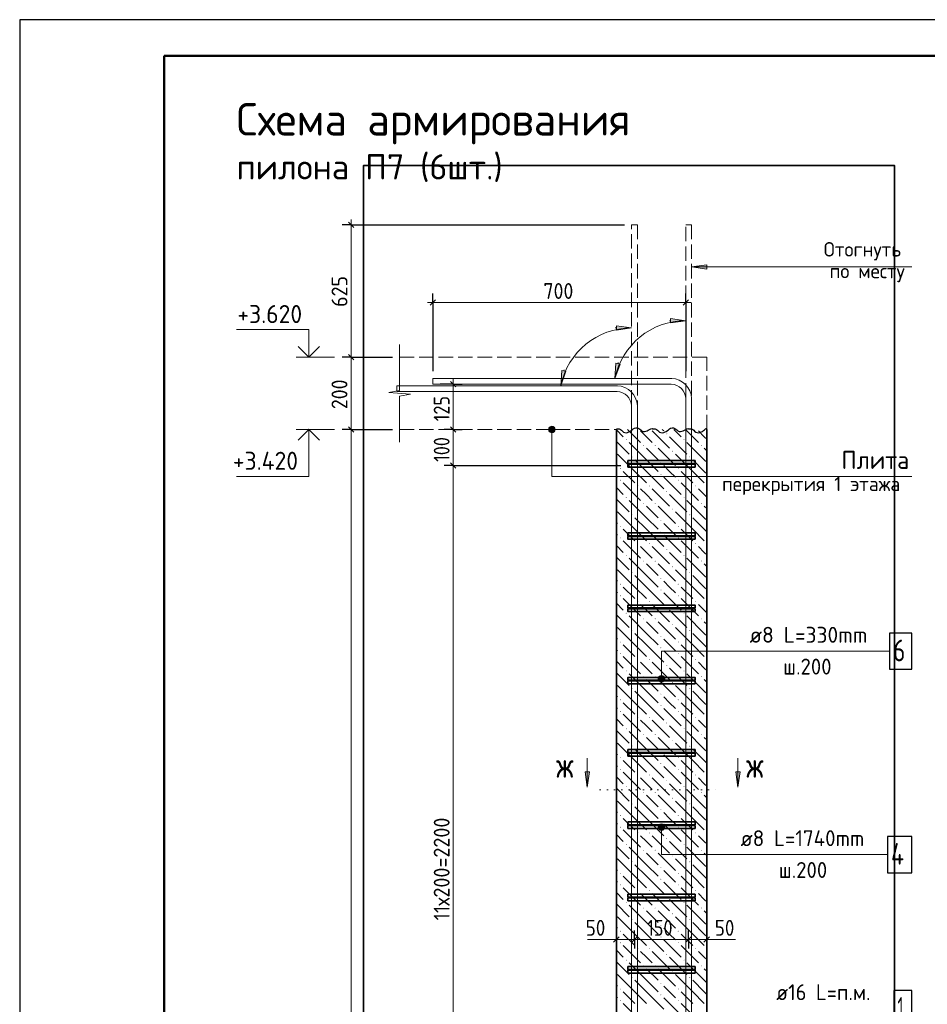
# Model space of a CAD drawing. Header units: millimetres. Extents: x 0 to 42000, y 0 to 29700.
# Tile 6 of 21: x 0 to 12561, y 16079 to 29700. Entities that reach past the tile are written whole.
import ezdxf

# ---------------------------------------------------------------- set-up
doc = ezdxf.new("R2010")
doc.units = ezdxf.units.MM
doc.linetypes.add('______2', pattern=[270, 200, -70])
doc.linetypes.add('______9', pattern=[100, 0, -100])
for name, color, linetype, lineweight in [('S1 Продольная арматура', 52, 'Continuous', 25), ('Standard', 7, 'Continuous', 25), ('ЖБ Перекрытие верхний уровень', 7, 'Continuous', 18), ('Заголовок чертежа', 7, 'Continuous', 25), ('Затяжка', 52, 'Continuous', 25), ('Позиционная метка диаметр_ шаг', 7, 'Continuous', 13), ('Позиционная метка линия выноска', 7, 'Continuous', 13), ('Примечания', 7, 'Continuous', 13), ('Размерная выноска', 7, 'Continuous', 13), ('Узлы символ', 7, 'Continuous', 25), ('Хомут', 52, 'Continuous', 25)]:
    doc.layers.add(name, color=color, linetype=linetype, lineweight=lineweight)
doc.layers.add('ЖБ Пилон', color=7, linetype='______2', lineweight=13, true_color=0xa0a0a0)
doc.styles.add('ISOCPEUR', font='txt')

msp = doc.modelspace()

# ---------------------------------------------------------------- hatches: boundary and pattern name
at = {"layer": 'ЖБ Пилон', "linetype": 'Continuous', "lineweight": 18, "transparency": 33554687}
for points in [[(8948, 23971), (8954, 23977), (8961, 23971), (8954, 23964)], [(8388, 23891), (8394, 23897), (8401, 23891), (8394, 23884)], [(9188, 23891), (9194, 23897), (9201, 23891), (9194, 23884)], [(8628, 23811), (8634, 23817), (8641, 23811), (8634, 23804)], [(8788, 23811), (8794, 23817), (8801, 23811), (8794, 23804)], [(9028, 23731), (9034, 23737), (9041, 23731), (9034, 23724)], [(9428, 23811), (9434, 23817), (9441, 23811), (9434, 23804)], [(8468, 23651), (8474, 23657), (8481, 23651), (8474, 23644)], [(8868, 23571), (8874, 23577), (8881, 23571), (8874, 23564)], [(9268, 23651), (9274, 23657), (9281, 23651), (9274, 23644)], [(8308, 23491), (8314, 23497), (8321, 23491), (8314, 23484)], [(9108, 23491), (9114, 23497), (9121, 23491), (9114, 23484)], [(8308, 23331), (8314, 23337), (8321, 23331), (8314, 23324)], [(8868, 23411), (8874, 23417), (8881, 23411), (8874, 23404)], [(9108, 23331), (9114, 23337), (9121, 23331), (9114, 23324)], [(8548, 23251), (8554, 23257), (8561, 23251), (8554, 23244)], [(8708, 23251), (8714, 23257), (8721, 23251), (8714, 23244)], [(8948, 23171), (8954, 23177), (8961, 23171), (8954, 23164)], [(9348, 23251), (9354, 23257), (9361, 23251), (9354, 23244)], [(9508, 23251), (9508, 23251), (9508, 23250)], [(8388, 23091), (8394, 23097), (8401, 23091), (8394, 23084)], [(9188, 23091), (9194, 23097), (9201, 23091), (9194, 23084)], [(8628, 23011), (8634, 23017), (8641, 23011), (8634, 23004)], [(8788, 23011), (8794, 23017), (8801, 23011), (8794, 23004)], [(9028, 22931), (9034, 22937), (9041, 22931), (9034, 22924)], [(9428, 23011), (9434, 23017), (9441, 23011), (9434, 23004)], [(8468, 22851), (8474, 22857), (8481, 22851), (8474, 22844)], [(8868, 22771), (8874, 22777), (8881, 22771), (8874, 22764)], [(9268, 22851), (9274, 22857), (9281, 22851), (9274, 22844)], [(8308, 22691), (8314, 22697), (8321, 22691), (8314, 22684)], [(8868, 22611), (8874, 22617), (8881, 22611), (8874, 22604)], [(9108, 22691), (9114, 22697), (9121, 22691), (9114, 22684)], [(8308, 22531), (8314, 22537), (8321, 22531), (8314, 22524)], [(9108, 22531), (9114, 22537), (9121, 22531), (9114, 22524)], [(8548, 22451), (8554, 22457), (8561, 22451), (8554, 22444)], [(8708, 22451), (8714, 22457), (8721, 22451), (8714, 22444)], [(8948, 22371), (8954, 22377), (8961, 22371), (8954, 22364)], [(9348, 22451), (9354, 22457), (9361, 22451), (9354, 22444)], [(9508, 22451), (9508, 22451), (9508, 22450)], [(8388, 22291), (8394, 22297), (8401, 22291), (8394, 22284)], [(8628, 22211), (8634, 22217), (8641, 22211), (8634, 22204)], [(8788, 22211), (8794, 22217), (8801, 22211), (8794, 22204)], [(9188, 22291), (9194, 22297), (9201, 22291), (9194, 22284)], [(9428, 22211), (9434, 22217), (9441, 22211), (9434, 22204)], [(9028, 22131), (9034, 22137), (9041, 22131), (9034, 22124)], [(8468, 22051), (8474, 22057), (8481, 22051), (8474, 22044)], [(8868, 21971), (8874, 21977), (8881, 21971), (8874, 21964)], [(9268, 22051), (9274, 22057), (9281, 22051), (9274, 22044)], [(8308, 21891), (8314, 21897), (8321, 21891), (8314, 21884)], [(8868, 21811), (8874, 21817), (8881, 21811), (8874, 21804)], [(9108, 21891), (9114, 21897), (9121, 21891), (9114, 21884)], [(8308, 21731), (8314, 21737), (8321, 21731), (8314, 21724)], [(8548, 21651), (8554, 21657), (8561, 21651), (8554, 21644)], [(8708, 21651), (8714, 21657), (8721, 21651), (8714, 21644)], [(9108, 21731), (9114, 21737), (9121, 21731), (9114, 21724)], [(9348, 21651), (9354, 21657), (9361, 21651), (9354, 21644)], [(8948, 21571), (8954, 21577), (8961, 21571), (8954, 21564)], [(9508, 21651), (9508, 21651), (9508, 21650)], [(8388, 21491), (8394, 21497), (8401, 21491), (8394, 21484)], [(8628, 21411), (8634, 21417), (8641, 21411), (8634, 21404)], [(8788, 21411), (8794, 21417), (8801, 21411), (8794, 21404)], [(9188, 21491), (9194, 21497), (9201, 21491), (9194, 21484)], [(9428, 21411), (9434, 21417), (9441, 21411), (9434, 21404)], [(8468, 21251), (8474, 21257), (8481, 21251), (8474, 21244)], [(9028, 21331), (9034, 21337), (9041, 21331), (9034, 21324)], [(9268, 21251), (9274, 21257), (9281, 21251), (9274, 21244)], [(8868, 21171), (8874, 21177), (8881, 21171), (8874, 21164)], [(8308, 21091), (8314, 21097), (8321, 21091), (8314, 21084)], [(8868, 21011), (8874, 21017), (8881, 21011), (8874, 21004)], [(9108, 21091), (9114, 21097), (9121, 21091), (9114, 21084)], [(8308, 20931), (8314, 20937), (8321, 20931), (8314, 20924)], [(8548, 20851), (8554, 20857), (8561, 20851), (8554, 20844)], [(8708, 20851), (8714, 20857), (8721, 20851), (8714, 20844)], [(9108, 20931), (9114, 20937), (9121, 20931), (9114, 20924)], [(9348, 20851), (9354, 20857), (9361, 20851), (9354, 20844)], [(9508, 20851), (9508, 20851), (9508, 20850)], [(8948, 20771), (8954, 20777), (8961, 20771), (8954, 20764)], [(8388, 20691), (8394, 20697), (8401, 20691), (8394, 20684)], [(8628, 20611), (8634, 20617), (8641, 20611), (8634, 20604)], [(8788, 20611), (8794, 20617), (8801, 20611), (8794, 20604)], [(9188, 20691), (9194, 20697), (9201, 20691), (9194, 20684)], [(9428, 20611), (9434, 20617), (9441, 20611), (9434, 20604)], [(8468, 20451), (8474, 20457), (8481, 20451), (8474, 20444)], [(9028, 20531), (9034, 20537), (9041, 20531), (9034, 20524)], [(9268, 20451), (9274, 20457), (9281, 20451), (9274, 20444)], [(8308, 20291), (8314, 20297), (8321, 20291), (8314, 20284)], [(8868, 20371), (8874, 20377), (8881, 20371), (8874, 20364)], [(9108, 20291), (9114, 20297), (9121, 20291), (9114, 20284)], [(8868, 20211), (8874, 20217), (8881, 20211), (8874, 20204)], [(8308, 20131), (8314, 20137), (8321, 20131), (8314, 20124)], [(8548, 20051), (8554, 20057), (8561, 20051), (8554, 20044)], [(8708, 20051), (8714, 20057), (8721, 20051), (8714, 20044)], [(9108, 20131), (9114, 20137), (9121, 20131), (9114, 20124)], [(9348, 20051), (9354, 20057), (9361, 20051), (9354, 20044)], [(9508, 20051), (9508, 20051), (9508, 20050)], [(8388, 19891), (8394, 19897), (8401, 19891), (8394, 19884)], [(8948, 19971), (8954, 19977), (8961, 19971), (8954, 19964)], [(9188, 19891), (9194, 19897), (9201, 19891), (9194, 19884)], [(8628, 19811), (8634, 19817), (8641, 19811), (8634, 19804)], [(8788, 19811), (8794, 19817), (8801, 19811), (8794, 19804)], [(9428, 19811), (9434, 19817), (9441, 19811), (9434, 19804)], [(8468, 19651), (8474, 19657), (8481, 19651), (8474, 19644)], [(9028, 19731), (9034, 19737), (9041, 19731), (9034, 19724)], [(9268, 19651), (9274, 19657), (9281, 19651), (9274, 19644)], [(8308, 19491), (8314, 19497), (8321, 19491), (8314, 19484)], [(8868, 19571), (8874, 19577), (8881, 19571), (8874, 19564)], [(9108, 19491), (9114, 19497), (9121, 19491), (9114, 19484)], [(8868, 19411), (8874, 19417), (8881, 19411), (8874, 19404)], [(8308, 19331), (8314, 19337), (8321, 19331), (8314, 19324)], [(8548, 19251), (8554, 19257), (8561, 19251), (8554, 19244)], [(8708, 19251), (8714, 19257), (8721, 19251), (8714, 19244)], [(9108, 19331), (9114, 19337), (9121, 19331), (9114, 19324)], [(9348, 19251), (9354, 19257), (9361, 19251), (9354, 19244)], [(9508, 19251), (9508, 19251), (9508, 19250)], [(8388, 19091), (8394, 19097), (8401, 19091), (8394, 19084)], [(8948, 19171), (8954, 19177), (8961, 19171), (8954, 19164)], [(9188, 19091), (9194, 19097), (9201, 19091), (9194, 19084)], [(8628, 19011), (8634, 19017), (8641, 19011), (8634, 19004)], [(8788, 19011), (8794, 19017), (8801, 19011), (8794, 19004)], [(9028, 18931), (9034, 18937), (9041, 18931), (9034, 18924)], [(9428, 19011), (9434, 19017), (9441, 19011), (9434, 19004)], [(8468, 18851), (8474, 18857), (8481, 18851), (8474, 18844)], [(9268, 18851), (9274, 18857), (9281, 18851), (9274, 18844)], [(8308, 18691), (8314, 18697), (8321, 18691), (8314, 18684)], [(8868, 18771), (8874, 18777), (8881, 18771), (8874, 18764)], [(9108, 18691), (9114, 18697), (9121, 18691), (9114, 18684)], [(8308, 18531), (8314, 18537), (8321, 18531), (8314, 18524)], [(8868, 18611), (8874, 18617), (8881, 18611), (8874, 18604)], [(9108, 18531), (9114, 18537), (9121, 18531), (9114, 18524)], [(8548, 18451), (8554, 18457), (8561, 18451), (8554, 18444)], [(8708, 18451), (8714, 18457), (8721, 18451), (8714, 18444)], [(9348, 18451), (9354, 18457), (9361, 18451), (9354, 18444)], [(9508, 18451), (9508, 18451), (9508, 18450)], [(8388, 18291), (8394, 18297), (8401, 18291), (8394, 18284)], [(8948, 18371), (8954, 18377), (8961, 18371), (8954, 18364)], [(9188, 18291), (9194, 18297), (9201, 18291), (9194, 18284)], [(8628, 18211), (8634, 18217), (8641, 18211), (8634, 18204)], [(8788, 18211), (8794, 18217), (8801, 18211), (8794, 18204)], [(9028, 18131), (9034, 18137), (9041, 18131), (9034, 18124)], [(9428, 18211), (9434, 18217), (9441, 18211), (9434, 18204)], [(8468, 18051), (8474, 18057), (8481, 18051), (8474, 18044)], [(9268, 18051), (9274, 18057), (9281, 18051), (9274, 18044)], [(8308, 17891), (8314, 17897), (8321, 17891), (8314, 17884)], [(8868, 17971), (8874, 17977), (8881, 17971), (8874, 17964)], [(9108, 17891), (9114, 17897), (9121, 17891), (9114, 17884)], [(8308, 17731), (8314, 17737), (8321, 17731), (8314, 17724)], [(8868, 17811), (8874, 17817), (8881, 17811), (8874, 17804)], [(9108, 17731), (9114, 17737), (9121, 17731), (9114, 17724)], [(8548, 17651), (8554, 17657), (8561, 17651), (8554, 17644)], [(8708, 17651), (8714, 17657), (8721, 17651), (8714, 17644)], [(8948, 17571), (8954, 17577), (8961, 17571), (8954, 17564)], [(9348, 17651), (9354, 17657), (9361, 17651), (9354, 17644)], [(9508, 17651), (9508, 17651), (9508, 17650)], [(8388, 17491), (8394, 17497), (8401, 17491), (8394, 17484)], [(9188, 17491), (9194, 17497), (9201, 17491), (9194, 17484)], [(8628, 17411), (8634, 17417), (8641, 17411), (8634, 17404)], [(8788, 17411), (8794, 17417), (8801, 17411), (8794, 17404)], [(9028, 17331), (9034, 17337), (9041, 17331), (9034, 17324)], [(9428, 17411), (9434, 17417), (9441, 17411), (9434, 17404)], [(8468, 17251), (8474, 17257), (8481, 17251), (8474, 17244)], [(8868, 17171), (8874, 17177), (8881, 17171), (8874, 17164)], [(9268, 17251), (9274, 17257), (9281, 17251), (9274, 17244)], [(8308, 17091), (8314, 17097), (8321, 17091), (8314, 17084)], [(9108, 17091), (9114, 17097), (9121, 17091), (9114, 17084)], [(8308, 16931), (8314, 16937), (8321, 16931), (8314, 16924)], [(8868, 17011), (8874, 17017), (8881, 17011), (8874, 17004)], [(9108, 16931), (9114, 16937), (9121, 16931), (9114, 16924)], [(8548, 16851), (8554, 16857), (8561, 16851), (8554, 16844)], [(8708, 16851), (8714, 16857), (8721, 16851), (8714, 16844)], [(8948, 16771), (8954, 16777), (8961, 16771), (8954, 16764)], [(9348, 16851), (9354, 16857), (9361, 16851), (9354, 16844)], [(9508, 16851), (9508, 16851), (9508, 16850)], [(8388, 16691), (8394, 16697), (8401, 16691), (8394, 16684)], [(8628, 16611), (8634, 16617), (8641, 16611), (8634, 16604)], [(8788, 16611), (8794, 16617), (8801, 16611), (8794, 16604)], [(9188, 16691), (9194, 16697), (9201, 16691), (9194, 16684)], [(9428, 16611), (9434, 16617), (9441, 16611), (9434, 16604)], [(9028, 16531), (9034, 16537), (9041, 16531), (9034, 16524)], [(8468, 16451), (8474, 16457), (8481, 16451), (8474, 16444)], [(8868, 16371), (8874, 16377), (8881, 16371), (8874, 16364)], [(9268, 16451), (9274, 16457), (9281, 16451), (9274, 16444)], [(8308, 16291), (8314, 16297), (8321, 16291), (8314, 16284)], [(8868, 16211), (8874, 16217), (8881, 16211), (8874, 16204)], [(9108, 16291), (9114, 16297), (9121, 16291), (9114, 16284)], [(8308, 16131), (8314, 16137), (8321, 16131), (8314, 16124)], [(9108, 16131), (9114, 16137), (9121, 16131), (9114, 16124)]]:
    msp.add_hatch(color=7, dxfattribs=at).paths.add_polyline_path(points, flags=16)
at = {"layer": 'Позиционная метка линия выноска', "linetype": 'Continuous', "lineweight": 13, "transparency": 33554687}
for points in [[(7404, 24054), (7327, 24054), (7321, 24032)], [(7404, 24054), (7321, 24032), (7411, 24032)], [(7411, 24032), (7321, 24032), (7327, 24009)], [(7388, 24070), (7343, 24070), (7327, 24054)], [(7388, 24070), (7327, 24054), (7404, 24054)], [(7411, 24032), (7327, 24009), (7404, 24009)], [(7404, 24009), (7327, 24009), (7343, 23993)], [(7343, 24070), (7388, 24070), (7366, 24077)], [(7404, 24009), (7343, 23993), (7388, 23993)], [(7388, 23993), (7343, 23993), (7366, 23987)], [(8922, 20604), (8844, 20604), (8838, 20582)], [(8922, 20604), (8838, 20582), (8928, 20582)], [(8928, 20582), (8838, 20582), (8844, 20559)], [(8905, 20620), (8860, 20620), (8844, 20604)], [(8905, 20620), (8844, 20604), (8922, 20604)], [(8928, 20582), (8844, 20559), (8922, 20559)], [(8860, 20620), (8905, 20620), (8883, 20627)], [(8922, 20559), (8844, 20559), (8860, 20543)], [(8922, 20559), (8860, 20543), (8905, 20543)], [(8905, 20543), (8860, 20543), (8883, 20537)], [(8838, 18532), (8928, 18532), (8922, 18554)], [(8838, 18532), (8922, 18554), (8844, 18554)], [(8844, 18509), (8928, 18532), (8838, 18532)], [(8844, 18554), (8922, 18554), (8905, 18570)], [(8844, 18554), (8905, 18570), (8860, 18570)], [(8844, 18509), (8922, 18509), (8928, 18532)], [(8860, 18570), (8905, 18570), (8883, 18577)], [(8860, 18493), (8922, 18509), (8844, 18509)], [(8860, 18493), (8905, 18493), (8922, 18509)], [(8905, 18493), (8860, 18493), (8883, 18487)]]:
    msp.add_hatch(color=7, dxfattribs=at).paths.add_polyline_path(points)
at = {"layer": 'Примечания', "linetype": 'Continuous', "lineweight": 13, "transparency": 33554687}
for points in [[(9508, 26309), (9298, 26279), (9508, 26249)], [(8251, 24949), (8238, 24737), (8310, 24936)], [(7501, 24849), (7488, 24637), (7560, 24836)]]:
    msp.add_hatch(color=7, dxfattribs=at).paths.add_polyline_path(points)
for points in [[(9008, 25566), (9218, 25536), (9008, 25506)], [(8258, 25466), (8468, 25436), (8258, 25406)]]:
    msp.add_hatch(color=7, dxfattribs=at).paths.add_polyline_path(points, flags=16)
at = {"layer": 'Узлы символ', "linetype": 'Continuous', "lineweight": 13, "transparency": 33554687}
for points in [[(7885, 19295), (7855, 19085), (7825, 19295)], [(9969, 19295), (9939, 19085), (9909, 19295)]]:
    msp.add_hatch(color=7, dxfattribs=at).paths.add_polyline_path(points, flags=16)

# ---------------------------------------------------------------- linework, layer by layer
at = {"layer": 'S1 Продольная арматура', "color": 7, "linetype": 'Continuous', "lineweight": 18, "transparency": 33554687}
for points in [[(9218, 6132), (9218, 24457), (9213, 24494), (9200, 24532), (9181, 24567), (9157, 24596), (9129, 24619), (9094, 24639), (9056, 24652), (9018, 24657), (5718, 24657), (5718, 24737), (9024, 24737), (9074, 24730), (9126, 24713), (9174, 24686), (9214, 24653), (9247, 24613), (9274, 24565), (9291, 24513), (9298, 24462), (9298, 6132), (9218, 6132)], [(9218, 6132), (9218, 24457), (9213, 24494), (9200, 24532), (9181, 24567), (9157, 24596), (9129, 24619), (9094, 24639), (9056, 24652), (9018, 24657), (5718, 24657), (5718, 24737), (9024, 24737), (9074, 24730), (9126, 24713), (9174, 24686), (9214, 24653), (9247, 24613), (9274, 24565), (9291, 24513), (9298, 24462), (9298, 6132), (9218, 6132)], [(9218, 6132), (9218, 24457), (9213, 24494), (9200, 24532), (9181, 24567), (9157, 24596), (9129, 24619), (9094, 24639), (9056, 24652), (9018, 24657), (5718, 24657), (5718, 24737), (9024, 24737), (9074, 24730), (9126, 24713), (9174, 24686), (9214, 24653), (9247, 24613), (9274, 24565), (9291, 24513), (9298, 24462), (9298, 6132), (9218, 6132)], [(9218, 6132), (9218, 24457), (9213, 24494), (9200, 24532), (9181, 24567), (9157, 24596), (9129, 24619), (9094, 24639), (9056, 24652), (9018, 24657), (5718, 24657), (5718, 24737), (9024, 24737), (9074, 24730), (9126, 24713), (9174, 24686), (9214, 24653), (9247, 24613), (9274, 24565), (9291, 24513), (9298, 24462), (9298, 6132), (9218, 6132)], [(8468, 6132), (8468, 24357), (8463, 24394), (8450, 24432), (8431, 24467), (8407, 24496), (8379, 24519), (8344, 24539), (8306, 24552), (8268, 24557), (5218, 24557), (5218, 24637), (8274, 24637), (8324, 24630), (8376, 24613), (8424, 24586), (8464, 24553), (8497, 24513), (8524, 24465), (8541, 24413), (8548, 24362), (8548, 6132), (8468, 6132)], [(8468, 6132), (8468, 24357), (8463, 24394), (8450, 24432), (8431, 24467), (8407, 24496), (8379, 24519), (8344, 24539), (8306, 24552), (8268, 24557), (5218, 24557), (5218, 24637), (8274, 24637), (8324, 24630), (8376, 24613), (8424, 24586), (8464, 24553), (8497, 24513), (8524, 24465), (8541, 24413), (8548, 24362), (8548, 6132), (8468, 6132)], [(8468, 6132), (8468, 24357), (8463, 24394), (8450, 24432), (8431, 24467), (8407, 24496), (8379, 24519), (8344, 24539), (8306, 24552), (8268, 24557), (5218, 24557), (5218, 24637), (8274, 24637), (8324, 24630), (8376, 24613), (8424, 24586), (8464, 24553), (8497, 24513), (8524, 24465), (8541, 24413), (8548, 24362), (8548, 6132), (8468, 6132)], [(8468, 6132), (8468, 24357), (8463, 24394), (8450, 24432), (8431, 24467), (8407, 24496), (8379, 24519), (8344, 24539), (8306, 24552), (8268, 24557), (5218, 24557), (5218, 24637), (8274, 24637), (8324, 24630), (8376, 24613), (8424, 24586), (8464, 24553), (8497, 24513), (8524, 24465), (8541, 24413), (8548, 24362), (8548, 6132), (8468, 6132)]]:
    msp.add_lwpolyline(points, dxfattribs=at)
at = {"layer": 'S1 Продольная арматура', "color": 7, "linetype": 'Continuous', "lineweight": 25, "transparency": 33554687}
msp.add_lwpolyline([(12098, 15770), (12348, 15770), (12348, 16270), (12098, 16270), (12098, 15770)], dxfattribs=at)
at = {"layer": 'Standard', "color": 7, "linetype": 'Continuous', "lineweight": 25, "transparency": 33554687}
for p, q in [((2000, 29200), (2000, 1058)), ((4549, 26900), (4624, 26825)), ((5680, 25749), (5755, 25824)), ((9180, 25749), (9255, 25824)), ((4549, 25069), (4624, 24994)), ((6038, 24619), (5963, 24694)), ((4549, 24069), (4624, 23994)), ((6038, 23994), (5963, 24069)), ((6038, 23494), (5963, 23569)), ((8220, 16939), (8295, 17014)), ((8470, 16939), (8545, 17014)), ((9220, 16939), (9295, 17014)), ((9470, 16939), (9545, 17014))]:
    msp.add_line(p, q, dxfattribs=at)
at = {"layer": 'Standard', "color": 7, "linetype": 'Continuous', "lineweight": -3, "transparency": 33554687}
for p, q in [((4586, 26862), (4461, 26862)), ((4586, 26862), (4711, 26862)), ((4586, 26862), (8368, 26862)), ((5718, 25787), (5718, 25912)), ((9218, 25787), (9218, 25912)), ((5718, 25787), (5718, 25662)), ((5718, 25787), (5718, 24837)), ((9218, 25787), (9218, 25662)), ((9218, 25787), (9218, 24837)), ((4586, 25032), (4461, 25032)), ((4586, 25032), (4711, 25032)), ((4586, 25032), (5158, 25032)), ((6000, 24657), (5818, 24657)), ((6000, 24657), (5875, 24657)), ((6000, 24657), (6125, 24657)), ((4586, 24032), (4461, 24032)), ((4586, 24032), (4711, 24032)), ((4586, 24032), (5158, 24032)), ((6000, 24032), (5875, 24032)), ((6000, 24032), (6125, 24032)), ((6000, 24032), (6000, 24032)), ((6000, 23532), (5875, 23532)), ((6000, 23532), (6125, 23532)), ((6000, 23532), (8318, 23532)), ((8258, 16977), (8258, 17102)), ((8508, 16977), (8508, 17102)), ((9258, 16977), (9258, 17102)), ((9508, 16977), (9508, 17102)), ((8258, 16977), (8258, 16852)), ((8258, 16977), (8258, 16977)), ((8508, 16977), (8508, 16852)), ((8508, 16977), (8508, 16977)), ((9258, 16977), (9258, 16852)), ((9258, 16977), (9258, 16976)), ((9508, 16977), (9508, 16852)), ((9508, 16977), (9508, 16977))]:
    msp.add_line(p, q, dxfattribs=at)
at = {"layer": 'Standard', "color": 7, "linetype": 'Continuous', "lineweight": 13, "transparency": 33554687}
for p, q in [((4586, 26862), (4586, 26937)), ((5718, 25787), (5643, 25787)), ((5718, 25787), (9218, 25787)), ((9218, 25787), (9293, 25787)), ((4356, 25032), (3826, 25032)), ((4586, 25032), (4586, 24032)), ((6000, 24657), (6000, 24732)), ((6000, 24032), (6000, 24657)), ((4356, 24032), (3826, 24032)), ((4586, 24032), (4586, 6132)), ((6000, 23532), (6000, 24032)), ((6000, 12532), (6000, 23532)), ((8258, 16977), (8183, 16977)), ((8258, 16977), (8508, 16977)), ((8508, 16977), (9258, 16977)), ((9258, 16977), (9508, 16977)), ((9508, 16977), (9583, 16977))]:
    msp.add_line(p, q, dxfattribs=at)
at = {"layer": 'Standard', "color": 7, "linetype": 'Continuous', "lineweight": 25, "transparency": 33554687}
msp.add_lwpolyline([(0, 0), (42000, 0), (42000, 29700), (0, 29700), (0, 0)], close=True, dxfattribs=at)
at = {"layer": 'Standard', "color": 7, "linetype": 'Continuous', "lineweight": 50, "transparency": 33554687}
msp.add_lwpolyline([(2000, 29200), (41500, 29200), (41500, 500), (2000, 500), (2000, 29200)], close=True, dxfattribs=at)
at = {"layer": 'Standard', "color": 7, "linetype": 'Continuous', "lineweight": 35, "transparency": 33554687}
for points in [[(23000, 29200), (2000, 29200), (2000, 500), (23000, 500), (23000, 29200)], [(4148, 25180), (4000, 25032), (3852, 25180)], [(4148, 23883), (4000, 24032), (3852, 23883)]]:
    msp.add_lwpolyline(points, dxfattribs=at)
at = {"layer": 'Standard', "color": 254, "linetype": 'Continuous', "lineweight": 35, "true_color": 0xc4c4ff, "transparency": 33554687}
msp.add_lwpolyline([(4758, 3632), (12108, 3632), (12108, 27682), (4758, 27682), (4758, 3632)], dxfattribs=at)
at = {"layer": 'Standard', "color": 7, "linetype": 'Continuous', "lineweight": 13, "transparency": 33554687}
for points in [[(4586, 26862), (4586, 25625), (4586, 25625), (4586, 25032)], [(4000, 25032), (4000, 25412), (3000, 25412)], [(4000, 24032), (4000, 23382), (3000, 23382)]]:
    msp.add_lwpolyline(points, dxfattribs=at)
at = {"layer": 'ЖБ Перекрытие верхний уровень', "color": 7, "linetype": '______2', "lineweight": 18, "transparency": 33554687}
for p, q in [((9508, 25032), (5258, 25032)), ((9508, 24032), (9508, 25032)), ((5258, 24032), (8258, 24032))]:
    msp.add_line(p, q, dxfattribs=at)
at = {"layer": 'ЖБ Пилон', "color": 7, "linetype": 'Continuous', "lineweight": 35, "transparency": 33554687}
for p, q in [((8258, 24032), (8258, 6132)), ((9508, 6132), (9508, 24032))]:
    msp.add_line(p, q, dxfattribs=at)
at = {"layer": 'ЖБ Пилон', "color": 9, "linetype": 'Continuous', "lineweight": 18, "true_color": 0xc7c7c7, "transparency": 33554687}
for p, q in [((8258, 24027), (8354, 23931)), ((8413, 24032), (8594, 23851)), ((8674, 23931), (8594, 24011)), ((8754, 24011), (8994, 23771)), ((8893, 24032), (8914, 24011)), ((9053, 24032), (9154, 23931)), ((9213, 24032), (9394, 23851)), ((9474, 23931), (9394, 24011)), ((8258, 23867), (8434, 23691)), ((8674, 23611), (8434, 23851)), ((8754, 23851), (8674, 23931)), ((8994, 23931), (9234, 23691)), ((9474, 23611), (9234, 23851)), ((9508, 23897), (9474, 23931)), ((8674, 23771), (8834, 23611)), ((8834, 23771), (9074, 23531)), ((9474, 23771), (9508, 23737)), ((8514, 23451), (8274, 23691)), ((8514, 23611), (8674, 23451)), ((8674, 23611), (8834, 23451)), ((9314, 23451), (9074, 23691)), ((9314, 23611), (9474, 23451)), ((9474, 23611), (9508, 23577)), ((8258, 23547), (8274, 23531)), ((8354, 23451), (8514, 23291)), ((8514, 23451), (8674, 23291)), ((8674, 23451), (8914, 23211)), ((8994, 23451), (8914, 23531)), ((9074, 23371), (8994, 23451)), ((9154, 23451), (9314, 23291)), ((9314, 23451), (9474, 23291)), ((9474, 23451), (9508, 23417)), ((8274, 23371), (8258, 23387)), ((8914, 23371), (9154, 23131)), ((8258, 23227), (8354, 23131)), ((8354, 23291), (8594, 23051)), ((8674, 23131), (8594, 23211)), ((8754, 23211), (8994, 22971)), ((9154, 23291), (9394, 23051)), ((9474, 23131), (9394, 23211)), ((8258, 23067), (8434, 22891)), ((8674, 22811), (8434, 23051)), ((8754, 23051), (8674, 23131)), ((8994, 23131), (9234, 22891)), ((9474, 22811), (9234, 23051)), ((9508, 23097), (9474, 23131)), ((8514, 22651), (8274, 22891)), ((8674, 22971), (8834, 22811)), ((8834, 22971), (9074, 22731)), ((9314, 22651), (9074, 22891)), ((9474, 22971), (9508, 22937)), ((8258, 22747), (8274, 22731)), ((8514, 22811), (8674, 22651)), ((8674, 22811), (8834, 22651)), ((9314, 22811), (9474, 22651)), ((9474, 22811), (9508, 22777)), ((8354, 22651), (8514, 22491)), ((8514, 22651), (8674, 22491)), ((8674, 22651), (8914, 22411)), ((8994, 22651), (8914, 22731)), ((9074, 22571), (8994, 22651)), ((9154, 22651), (9314, 22491)), ((9314, 22651), (9474, 22491)), ((9474, 22651), (9508, 22617)), ((8274, 22571), (8258, 22587)), ((8354, 22491), (8594, 22251)), ((8914, 22571), (9154, 22331)), ((9154, 22491), (9394, 22251)), ((8258, 22427), (8354, 22331)), ((8674, 22331), (8594, 22411)), ((8754, 22411), (8994, 22171)), ((9474, 22331), (9394, 22411)), ((8258, 22267), (8434, 22091)), ((8674, 22011), (8434, 22251)), ((8754, 22251), (8674, 22331)), ((8994, 22331), (9234, 22091)), ((9474, 22011), (9234, 22251)), ((9508, 22297), (9474, 22331)), ((8514, 21851), (8274, 22091)), ((8674, 22171), (8834, 22011)), ((8834, 22171), (9074, 21931)), ((9314, 21851), (9074, 22091)), ((9474, 22171), (9508, 22137)), ((8258, 21947), (8274, 21931)), ((8514, 22011), (8674, 21851)), ((8674, 22011), (8834, 21851)), ((8994, 21851), (8914, 21931)), ((9314, 22011), (9474, 21851)), ((9474, 22011), (9508, 21977)), ((8354, 21851), (8514, 21691)), ((8514, 21851), (8674, 21691)), ((8674, 21851), (8914, 21611)), ((9074, 21771), (8994, 21851)), ((9154, 21851), (9314, 21691)), ((9314, 21851), (9474, 21691)), ((9474, 21851), (9508, 21817)), ((8274, 21771), (8258, 21787)), ((8354, 21691), (8594, 21451)), ((8914, 21771), (9154, 21531)), ((9154, 21691), (9394, 21451)), ((8258, 21627), (8354, 21531)), ((8674, 21531), (8594, 21611)), ((8754, 21451), (8674, 21531)), ((8754, 21611), (8994, 21371)), ((8994, 21531), (9234, 21291)), ((9474, 21531), (9394, 21611)), ((9508, 21497), (9474, 21531)), ((8258, 21467), (8434, 21291)), ((8674, 21211), (8434, 21451)), ((9474, 21211), (9234, 21451)), ((8514, 21051), (8274, 21291)), ((8674, 21371), (8834, 21211)), ((8834, 21371), (9074, 21131)), ((9314, 21051), (9074, 21291)), ((9474, 21371), (9508, 21337)), ((8258, 21147), (8274, 21131)), ((8514, 21211), (8674, 21051)), ((8674, 21211), (8834, 21051)), ((8994, 21051), (8914, 21131)), ((9314, 21211), (9474, 21051)), ((9474, 21211), (9508, 21177)), ((8274, 20971), (8258, 20987)), ((8354, 21051), (8514, 20891)), ((8514, 21051), (8674, 20891)), ((8674, 21051), (8914, 20811)), ((9074, 20971), (8994, 21051)), ((9154, 21051), (9314, 20891)), ((9314, 21051), (9474, 20891)), ((9474, 21051), (9508, 21017)), ((8354, 20891), (8594, 20651)), ((8914, 20971), (9154, 20731)), ((9154, 20891), (9394, 20651)), ((8258, 20827), (8354, 20731)), ((8674, 20731), (8594, 20811)), ((8754, 20651), (8674, 20731)), ((8754, 20811), (8994, 20571)), ((8994, 20731), (9234, 20491)), ((9474, 20731), (9394, 20811)), ((9508, 20697), (9474, 20731)), ((8258, 20667), (8434, 20491)), ((8674, 20411), (8434, 20651)), ((8674, 20571), (8834, 20411)), ((8834, 20571), (9074, 20331)), ((9474, 20411), (9234, 20651)), ((9474, 20571), (9508, 20537)), ((8514, 20251), (8274, 20491)), ((9314, 20251), (9074, 20491)), ((8258, 20347), (8274, 20331)), ((8514, 20411), (8674, 20251)), ((8674, 20411), (8834, 20251)), ((8994, 20251), (8914, 20331)), ((9314, 20411), (9474, 20251)), ((9474, 20411), (9508, 20377)), ((8274, 20171), (8258, 20187)), ((8354, 20251), (8514, 20091)), ((8514, 20251), (8674, 20091)), ((8674, 20251), (8914, 20011)), ((8914, 20171), (9154, 19931)), ((9074, 20171), (8994, 20251)), ((9154, 20251), (9314, 20091)), ((9314, 20251), (9474, 20091)), ((9474, 20251), (9508, 20217)), ((8258, 20027), (8354, 19931)), ((8354, 20091), (8594, 19851)), ((9154, 20091), (9394, 19851)), ((8674, 19931), (8594, 20011)), ((8754, 19851), (8674, 19931)), ((8754, 20011), (8994, 19771)), ((8994, 19931), (9234, 19691)), ((9474, 19931), (9394, 20011)), ((9508, 19897), (9474, 19931)), ((8258, 19867), (8434, 19691)), ((8674, 19611), (8434, 19851)), ((8674, 19771), (8834, 19611)), ((8834, 19771), (9074, 19531)), ((9474, 19611), (9234, 19851)), ((9474, 19771), (9508, 19737)), ((8514, 19451), (8274, 19691)), ((9314, 19451), (9074, 19691)), ((8258, 19547), (8274, 19531)), ((8514, 19611), (8674, 19451)), ((8674, 19611), (8834, 19451)), ((8994, 19451), (8914, 19531)), ((9314, 19611), (9474, 19451)), ((9474, 19611), (9508, 19577)), ((8274, 19371), (8258, 19387)), ((8354, 19451), (8514, 19291)), ((8514, 19451), (8674, 19291)), ((8674, 19451), (8914, 19211)), ((8914, 19371), (9154, 19131)), ((9074, 19371), (8994, 19451)), ((9154, 19451), (9314, 19291)), ((9314, 19451), (9474, 19291)), ((9474, 19451), (9508, 19417)), ((8258, 19227), (8354, 19131)), ((8354, 19291), (8594, 19051)), ((8674, 19131), (8594, 19211)), ((8754, 19211), (8994, 18971)), ((9154, 19291), (9394, 19051)), ((9474, 19131), (9394, 19211)), ((8754, 19051), (8674, 19131)), ((8994, 19131), (9234, 18891)), ((9508, 19097), (9474, 19131)), ((8258, 19067), (8434, 18891)), ((8674, 18811), (8434, 19051)), ((8674, 18971), (8834, 18811)), ((8834, 18971), (9074, 18731)), ((9474, 18811), (9234, 19051)), ((9474, 18971), (9508, 18937)), ((8514, 18651), (8274, 18891)), ((8514, 18811), (8674, 18651)), ((8674, 18811), (8834, 18651)), ((9314, 18651), (9074, 18891)), ((9314, 18811), (9474, 18651)), ((9474, 18811), (9508, 18777)), ((8258, 18747), (8274, 18731)), ((8994, 18651), (8914, 18731)), ((8274, 18571), (8258, 18587)), ((8354, 18651), (8514, 18491)), ((8514, 18651), (8674, 18491)), ((8674, 18651), (8914, 18411)), ((8914, 18571), (9154, 18331)), ((9074, 18571), (8994, 18651)), ((9154, 18651), (9314, 18491)), ((9314, 18651), (9474, 18491)), ((9474, 18651), (9508, 18617)), ((8258, 18427), (8354, 18331)), ((8354, 18491), (8594, 18251)), ((8674, 18331), (8594, 18411)), ((8754, 18411), (8994, 18171)), ((9154, 18491), (9394, 18251)), ((9474, 18331), (9394, 18411)), ((8258, 18267), (8434, 18091)), ((8754, 18251), (8674, 18331)), ((8994, 18331), (9234, 18091)), ((9508, 18297), (9474, 18331)), ((8674, 18011), (8434, 18251)), ((8674, 18171), (8834, 18011)), ((8834, 18171), (9074, 17931)), ((9474, 18011), (9234, 18251)), ((9474, 18171), (9508, 18137)), ((8514, 17851), (8274, 18091)), ((8514, 18011), (8674, 17851)), ((8674, 18011), (8834, 17851)), ((9314, 17851), (9074, 18091)), ((9314, 18011), (9474, 17851)), ((9474, 18011), (9508, 17977)), ((8258, 17947), (8274, 17931)), ((8354, 17851), (8514, 17691)), ((8514, 17851), (8674, 17691)), ((8674, 17851), (8914, 17611)), ((8994, 17851), (8914, 17931)), ((9074, 17771), (8994, 17851)), ((9154, 17851), (9314, 17691)), ((9314, 17851), (9474, 17691)), ((9474, 17851), (9508, 17817)), ((8274, 17771), (8258, 17787)), ((8914, 17771), (9154, 17531)), ((8258, 17627), (8354, 17531)), ((8354, 17691), (8594, 17451)), ((8674, 17531), (8594, 17611)), ((8754, 17611), (8994, 17371)), ((9154, 17691), (9394, 17451)), ((9474, 17531), (9394, 17611)), ((8258, 17467), (8434, 17291)), ((8674, 17211), (8434, 17451)), ((8754, 17451), (8674, 17531)), ((8994, 17531), (9234, 17291)), ((9474, 17211), (9234, 17451)), ((9508, 17497), (9474, 17531)), ((8674, 17371), (8834, 17211)), ((8834, 17371), (9074, 17131)), ((9474, 17371), (9508, 17337)), ((8514, 17051), (8274, 17291)), ((8514, 17211), (8674, 17051)), ((8674, 17211), (8834, 17051)), ((9314, 17051), (9074, 17291)), ((9314, 17211), (9474, 17051)), ((9474, 17211), (9508, 17177)), ((8258, 17147), (8274, 17131)), ((8354, 17051), (8514, 16891)), ((8514, 17051), (8674, 16891)), ((8674, 17051), (8914, 16811)), ((8994, 17051), (8914, 17131)), ((9074, 16971), (8994, 17051)), ((9154, 17051), (9314, 16891)), ((9314, 17051), (9474, 16891)), ((9474, 17051), (9508, 17017)), ((8274, 16971), (8258, 16987)), ((8354, 16891), (8594, 16651)), ((8914, 16971), (9154, 16731)), ((9154, 16891), (9394, 16651)), ((8258, 16827), (8354, 16731)), ((8674, 16731), (8594, 16811)), ((8754, 16811), (8994, 16571)), ((9474, 16731), (9394, 16811)), ((8258, 16667), (8434, 16491)), ((8674, 16411), (8434, 16651)), ((8754, 16651), (8674, 16731)), ((8994, 16731), (9234, 16491)), ((9474, 16411), (9234, 16651)), ((9508, 16697), (9474, 16731)), ((8514, 16251), (8274, 16491)), ((8674, 16571), (8834, 16411)), ((8834, 16571), (9074, 16331)), ((9314, 16251), (9074, 16491)), ((9474, 16571), (9508, 16537)), ((8258, 16347), (8274, 16331)), ((8514, 16411), (8674, 16251)), ((8674, 16411), (8834, 16251)), ((9314, 16411), (9474, 16251)), ((9474, 16411), (9508, 16377)), ((8354, 16251), (8514, 16091)), ((8514, 16251), (8674, 16091)), ((8674, 16251), (8914, 16011)), ((8994, 16251), (8914, 16331)), ((9074, 16171), (8994, 16251)), ((9154, 16251), (9314, 16091)), ((9314, 16251), (9474, 16091)), ((9474, 16251), (9508, 16217)), ((8274, 16171), (8258, 16187)), ((8354, 16091), (8594, 15851)), ((8914, 16171), (9154, 15931)), ((9154, 16091), (9394, 15851))]:
    msp.add_line(p, q, dxfattribs=at)
at = {"layer": 'Затяжка', "color": 7, "linetype": 'Continuous', "lineweight": 35, "transparency": 33554687}
for points in [[(9348, 23562), (8418, 23562), (8418, 23602), (9348, 23602), (9348, 23562)], [(9348, 23562), (8418, 23562), (8418, 23602), (9348, 23602), (9348, 23562)], [(9348, 22562), (8418, 22562), (8418, 22602), (9348, 22602), (9348, 22562)], [(9348, 22562), (8418, 22562), (8418, 22602), (9348, 22602), (9348, 22562)], [(9348, 21562), (8418, 21562), (8418, 21602), (9348, 21602), (9348, 21562)], [(9348, 21562), (8418, 21562), (8418, 21602), (9348, 21602), (9348, 21562)], [(9348, 20562), (8418, 20562), (8418, 20602), (9348, 20602), (9348, 20562)], [(9348, 20562), (8418, 20562), (8418, 20602), (9348, 20602), (9348, 20562)], [(9348, 19562), (8418, 19562), (8418, 19602), (9348, 19602), (9348, 19562)], [(9348, 19562), (8418, 19562), (8418, 19602), (9348, 19602), (9348, 19562)], [(9348, 18562), (8418, 18562), (8418, 18602), (9348, 18602), (9348, 18562)], [(9348, 18562), (8418, 18562), (8418, 18602), (9348, 18602), (9348, 18562)], [(9348, 17562), (8418, 17562), (8418, 17602), (9348, 17602), (9348, 17562)], [(9348, 17562), (8418, 17562), (8418, 17602), (9348, 17602), (9348, 17562)], [(9348, 16562), (8418, 16562), (8418, 16602), (9348, 16602), (9348, 16562)], [(9348, 16562), (8418, 16562), (8418, 16602), (9348, 16602), (9348, 16562)]]:
    msp.add_lwpolyline(points, dxfattribs=at)
at = {"layer": 'Затяжка', "color": 7, "linetype": 'Continuous', "lineweight": 25, "transparency": 33554687}
msp.add_lwpolyline([(12038, 20714), (12348, 20714), (12348, 21214), (12038, 21214), (12038, 20714)], dxfattribs=at)
at = {"layer": 'Позиционная метка линия выноска', "color": 7, "linetype": 'Continuous', "lineweight": 13, "transparency": 33554687}
for p, q in [((7321, 24032), (7321, 24032)), ((7366, 24077), (7366, 24077)), ((7366, 23987), (7366, 23987)), ((7411, 24032), (7411, 24032)), ((8838, 20582), (8838, 20582)), ((8883, 20627), (8883, 20627)), ((8928, 20582), (8928, 20582)), ((8883, 20537), (8883, 20537)), ((8838, 18532), (8838, 18532)), ((8883, 18577), (8883, 18577)), ((8928, 18532), (8928, 18532)), ((8883, 18487), (8883, 18487))]:
    msp.add_line(p, q, dxfattribs=at)
for points in [[(7366, 24032), (7366, 23380), (12348, 23380)], [(12038, 20964), (8883, 20964), (8883, 20582)], [(12008, 18150), (8883, 18150), (8883, 18532)]]:
    msp.add_lwpolyline(points, dxfattribs=at)
for centre in [(7366, 24032), (8883, 20582), (8883, 18532)]:
    msp.add_circle(centre, 45, dxfattribs=at)
at = {"layer": 'Примечания', "color": 7, "linetype": '______2', "lineweight": 13, "transparency": 33554687}
for p, q in [((8468, 24374), (8468, 26862)), ((8468, 26862), (8548, 26862)), ((8548, 26862), (8548, 24362)), ((9218, 24474), (9218, 26862)), ((9218, 26862), (9298, 26862)), ((9298, 26862), (9298, 24462))]:
    msp.add_line(p, q, dxfattribs=at)
at = {"layer": 'Примечания', "color": 7, "linetype": 'Continuous', "lineweight": 13, "transparency": 33554687}
for p, q in [((9508, 26309), (9298, 26279)), ((9508, 26249), (9508, 26309)), ((9298, 26279), (9298, 26279)), ((9298, 26279), (9298, 26279)), ((9298, 26279), (9298, 26279)), ((9298, 26279), (9508, 26249)), ((9508, 26279), (9523, 26279)), ((9008, 25536), (8993, 25536)), ((9008, 25506), (9008, 25566)), ((9008, 25566), (9218, 25536)), ((9218, 25536), (9008, 25506)), ((9218, 25536), (9218, 25536)), ((9218, 25536), (9218, 25536)), ((9218, 25536), (9218, 25536)), ((8258, 25436), (8243, 25436)), ((8258, 25406), (8258, 25466)), ((8258, 25466), (8468, 25436)), ((8468, 25436), (8258, 25406)), ((8468, 25436), (8468, 25436)), ((8468, 25436), (8468, 25436)), ((8468, 25436), (8468, 25436)), ((5258, 25207), (5258, 24572)), ((8251, 24949), (8238, 24737)), ((8238, 24737), (8310, 24936)), ((8310, 24936), (8251, 24949)), ((8281, 24942), (8284, 24957)), ((7501, 24849), (7488, 24637)), ((7488, 24637), (7560, 24836)), ((7560, 24836), (7501, 24849)), ((7531, 24842), (7534, 24857)), ((8238, 24737), (8238, 24737)), ((8238, 24737), (8238, 24737)), ((8238, 24737), (8238, 24737)), ((5258, 24572), (5108, 24545)), ((5108, 24545), (5408, 24518)), ((5408, 24518), (5258, 24491)), ((7488, 24637), (7488, 24637)), ((7488, 24637), (7488, 24637)), ((7488, 24637), (7488, 24637)), ((5258, 24491), (5258, 23857)), ((5258, 23857), (5258, 23857))]:
    msp.add_line(p, q, dxfattribs=at)
msp.add_lwpolyline([(12348, 26279), (10093, 26279), (9848, 26279), (9298, 26279)], dxfattribs=at)
at = {"layer": 'Примечания', "color": 7, "linetype": 'Continuous', "lineweight": 25, "transparency": 33554687}
for points in [[(8258, 24041), (8276, 24041), (8296, 24038), (8314, 24031), (8329, 24020), (8341, 24007), (8356, 23996), (8374, 23990), (8394, 23986), (8413, 23990), (8431, 23997), (8449, 24005), (8464, 24016), (8478, 24028), (8492, 24039), (8509, 24048), (8528, 24053), (8548, 24052), (8567, 24047), (8582, 24036), (8595, 24024), (8609, 24012), (8626, 24004), (8646, 24002), (8665, 24007), (8683, 24014), (8700, 24023), (8717, 24031), (8734, 24039), (8754, 24043), (8758, 24043)], [(8758, 24041), (8776, 24041), (8796, 24038), (8814, 24031), (8829, 24020), (8841, 24007), (8856, 23996), (8874, 23990), (8894, 23986), (8913, 23990), (8931, 23997), (8949, 24005), (8964, 24016), (8978, 24028), (8992, 24039), (9009, 24048), (9028, 24053), (9048, 24052), (9067, 24047), (9082, 24036), (9095, 24024), (9109, 24012), (9126, 24004), (9146, 24002), (9165, 24007), (9183, 24014), (9200, 24023), (9217, 24031), (9234, 24039), (9254, 24043), (9258, 24043)], [(9258, 24041), (9276, 24041), (9296, 24038), (9314, 24031), (9329, 24020), (9341, 24007), (9356, 23996), (9374, 23990), (9394, 23986), (9413, 23990), (9431, 23997), (9449, 24005), (9464, 24016), (9478, 24028), (9492, 24039), (9508, 24048)]]:
    msp.add_lwpolyline(points, dxfattribs=at)
at = {"layer": 'Примечания', "color": 7, "linetype": 'Continuous', "lineweight": 13, "transparency": 33554687}
for centre in [(9218, 24536), (8468, 24436)]:
    msp.add_arc(centre, 1000, 90, 168.397, dxfattribs=at)
at = {"layer": 'Размерная выноска', "color": 7, "linetype": 'Continuous', "lineweight": 13, "transparency": 33554687}
for p, q in [((8258, 16977), (7858, 16977)), ((9908, 16977), (9508, 16977))]:
    msp.add_line(p, q, dxfattribs=at)
at = {"layer": 'Узлы символ', "color": 7, "linetype": 'Continuous', "lineweight": 13, "transparency": 33554687}
for p, q in [((7855, 19085), (7855, 19485)), ((9939, 19085), (9939, 19485)), ((7855, 19085), (7825, 19295)), ((7825, 19295), (7885, 19295)), ((7855, 19295), (7855, 19310)), ((7885, 19295), (7855, 19085)), ((9939, 19085), (9909, 19295)), ((9909, 19295), (9969, 19295)), ((9939, 19295), (9939, 19310)), ((9969, 19295), (9939, 19085)), ((7855, 19085), (7855, 19085)), ((7855, 19085), (7855, 19085)), ((7855, 19085), (7855, 19085)), ((9939, 19085), (9939, 19085)), ((9939, 19085), (9939, 19085)), ((9939, 19085), (9939, 19085))]:
    msp.add_line(p, q, dxfattribs=at)
at = {"layer": 'Узлы символ', "color": 7, "linetype": '______9', "lineweight": 13, "transparency": 33554687}
msp.add_line((8033, 19046), (9733, 19046), dxfattribs=at)
at = {"layer": 'Хомут', "color": 7, "linetype": 'Continuous', "lineweight": 35, "transparency": 33554687}
for points in [[(9348, 23512), (8418, 23512), (8418, 23552), (9348, 23552), (9348, 23512)], [(9348, 23512), (8418, 23512), (8418, 23552), (9348, 23552), (9348, 23512)], [(9348, 22512), (8418, 22512), (8418, 22552), (9348, 22552), (9348, 22512)], [(9348, 22512), (8418, 22512), (8418, 22552), (9348, 22552), (9348, 22512)], [(9348, 21512), (8418, 21512), (8418, 21552), (9348, 21552), (9348, 21512)], [(9348, 21512), (8418, 21512), (8418, 21552), (9348, 21552), (9348, 21512)], [(9348, 20512), (8418, 20512), (8418, 20552), (9348, 20552), (9348, 20512)], [(9348, 20512), (8418, 20512), (8418, 20552), (9348, 20552), (9348, 20512)], [(9348, 19512), (8418, 19512), (8418, 19552), (9348, 19552), (9348, 19512)], [(9348, 19512), (8418, 19512), (8418, 19552), (9348, 19552), (9348, 19512)], [(9348, 18512), (8418, 18512), (8418, 18552), (9348, 18552), (9348, 18512)], [(9348, 18512), (8418, 18512), (8418, 18552), (9348, 18552), (9348, 18512)], [(9348, 17512), (8418, 17512), (8418, 17552), (9348, 17552), (9348, 17512)], [(9348, 17512), (8418, 17512), (8418, 17552), (9348, 17552), (9348, 17512)], [(9348, 16512), (8418, 16512), (8418, 16552), (9348, 16552), (9348, 16512)], [(9348, 16512), (8418, 16512), (8418, 16552), (9348, 16552), (9348, 16512)]]:
    msp.add_lwpolyline(points, dxfattribs=at)
at = {"layer": 'Хомут', "color": 7, "linetype": 'Continuous', "lineweight": 25, "transparency": 33554687}
msp.add_lwpolyline([(12008, 17900), (12348, 17900), (12348, 18400), (12008, 18400), (12008, 17900)], dxfattribs=at)

# ---------------------------------------------------------------- texts
at = {"layer": 'S1 Продольная арматура', "color": 7, "linetype": 'Continuous', "lineweight": 13, "transparency": 33554687, "attachment_point": 7, "style": 'ISOCPEUR'}
for s, insert, char_height, width in [('\\W0.94;ø16 L=п.м. ', (10470, 16137), 220, 1599.14), ('\\W0.56;1', (12148, 15880), 300, 233.33)]:
    msp.add_mtext(s, dxfattribs=dict(at, insert=insert, char_height=char_height, width=width))
at = {"layer": 'Standard', "color": 7, "linetype": 'Continuous', "lineweight": 25, "transparency": 33554687, "char_height": 220, "attachment_point": 7, "rotation": 90, "style": 'ISOCPEUR'}
for s, insert, width in [('\\W0.91;625', (4536, 25727), 561.99), ('\\W0.91;200', (4536, 24312), 561.98), ('\\W0.83;125', (5950, 24146), 508.57), ('\\W0.83;100', (5950, 23584), 508.57), ('\\W0.92;11х200=2200', (5950, 17240), 1706.48)]:
    msp.add_mtext(s, dxfattribs=dict(at, insert=insert, width=width))
at = {"layer": 'Standard', "color": 7, "linetype": 'Continuous', "lineweight": 25, "transparency": 33554687, "attachment_point": 7, "style": 'ISOCPEUR'}
for s, insert, char_height, width in [('\\W0.91;700', (7248, 25837), 220, 561.99), ('\\W0.95;+3.620', (3013, 25503), 250, 1067.86), ('\\W0.95;+3.420', (2950, 23473), 250, 1093.07), ('\\W0.87;50', (7834, 17027), 220, 403.92), ('\\W0.83;150', (8685, 17027), 220, 508.59), ('\\W0.87;50', (9620, 17027), 220, 403.94)]:
    msp.add_mtext(s, dxfattribs=dict(at, insert=insert, char_height=char_height, width=width))
at = {"layer": 'Заголовок чертежа', "color": 7, "linetype": 'Continuous', "lineweight": 50, "transparency": 33554687, "attachment_point": 7, "style": 'ISOCPEUR'}
for s, insert, char_height, width in [('\\W0.98;Схема армирования', (3000, 27975), 450, 5752.75), ('\\W0.98;пилона П7 (6шт.)', (3000, 27455), 350, 3879.78)]:
    msp.add_mtext(s, dxfattribs=dict(at, insert=insert, char_height=char_height, width=width))
at = {"layer": 'Затяжка', "color": 7, "linetype": 'Continuous', "lineweight": 13, "transparency": 33554687, "attachment_point": 7, "style": 'ISOCPEUR'}
for s, insert, char_height, width in [('\\W0.98;ø8 L=330mm ', (10102, 21081), 220, 1888.53), ('\\W0.78;6', (12088, 20824), 300, 326.41), ('\\W0.95;ш.200 ', (10564, 20641), 220, 962.14)]:
    msp.add_mtext(s, dxfattribs=dict(at, insert=insert, char_height=char_height, width=width))
at = {"layer": 'Позиционная метка диаметр_ шаг', "color": 7, "linetype": 'Continuous', "lineweight": 18, "transparency": 33554687, "char_height": 200, "attachment_point": 7, "style": 'ISOCPEUR'}
for s, insert, width in [('\\W0.97;Отогнуть', (11128, 26369), 1316.06), ('\\W0.97;по месту', (11208, 26069), 1236.08)]:
    msp.add_mtext(s, dxfattribs=dict(at, insert=insert, width=width))
at = {"layer": 'Позиционная метка диаметр_ шаг', "color": 7, "linetype": 'Continuous', "lineweight": 25, "transparency": 33554687, "attachment_point": 7, "style": 'ISOCPEUR'}
for s, insert, char_height, width in [('\\W0.95;Плита', (11373, 23485), 250, 1093.33), ('\\W0.97;перекрытия 1 этажа', (9719, 23125), 200, 2715.73)]:
    msp.add_mtext(s, dxfattribs=dict(at, insert=insert, char_height=char_height, width=width))
at = {"layer": 'Узлы символ', "color": 7, "linetype": 'Continuous', "lineweight": 35, "transparency": 33554687, "char_height": 350, "attachment_point": 7, "style": 'ISOCPEUR'}
for insert, width in [((7425, 19213), 458.1), ((10054, 19213), 458.08)]:
    msp.add_mtext('\\W0.82;ж', dxfattribs=dict(at, insert=insert, width=width))
at = {"layer": 'Хомут', "color": 7, "linetype": 'Continuous', "lineweight": 13, "transparency": 33554687, "attachment_point": 7, "style": 'ISOCPEUR'}
for s, insert, char_height, width in [('\\W0.96;ø8 L=1740mm ', (9976, 18267), 220, 2018.39), ('\\W0.80;4', (12058, 18010), 300, 359.83), ('\\W0.95;ш.200 ', (10504, 17827), 220, 962.12)]:
    msp.add_mtext(s, dxfattribs=dict(at, insert=insert, char_height=char_height, width=width))

doc.saveas('drawing.dxf')
